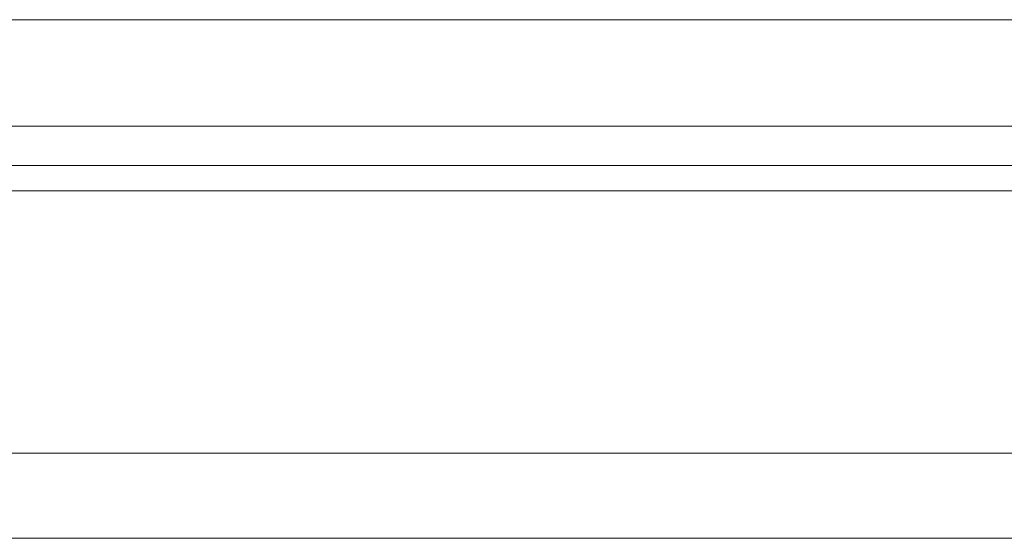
# Model space of a CAD drawing. Header units: millimetres. Extents: x 369 to 702, y 371 to 489.
# Tile 34 of 53: x 618 to 631.86, y 391.28 to 398.58. Entities that reach past the tile are written whole.
import ezdxf

# ---------------------------------------------------------------- set-up
doc = ezdxf.new("R2010")
doc.units = ezdxf.units.MM
doc.layers.add('OUT', color=3, linetype='Continuous')

msp = doc.modelspace()

# ---------------------------------------------------------------- linework, layer by layer
at = {"layer": 'OUT', "color": 0, "linetype": 'Continuous', "lineweight": 15}
for p, q in [((599.532, 398.583), (638.208, 398.583)), ((574.87, 397.083), (662.87, 397.083)), ((694.87, 396.529), (546.444, 396.529)), ((674.87, 396.176), (546.389, 396.176)), ((694.87, 392.483), (545.267, 392.483)), ((674.87, 391.283), (508.87, 391.283))]:
    msp.add_line(p, q, dxfattribs=at)

doc.saveas('drawing.dxf')
